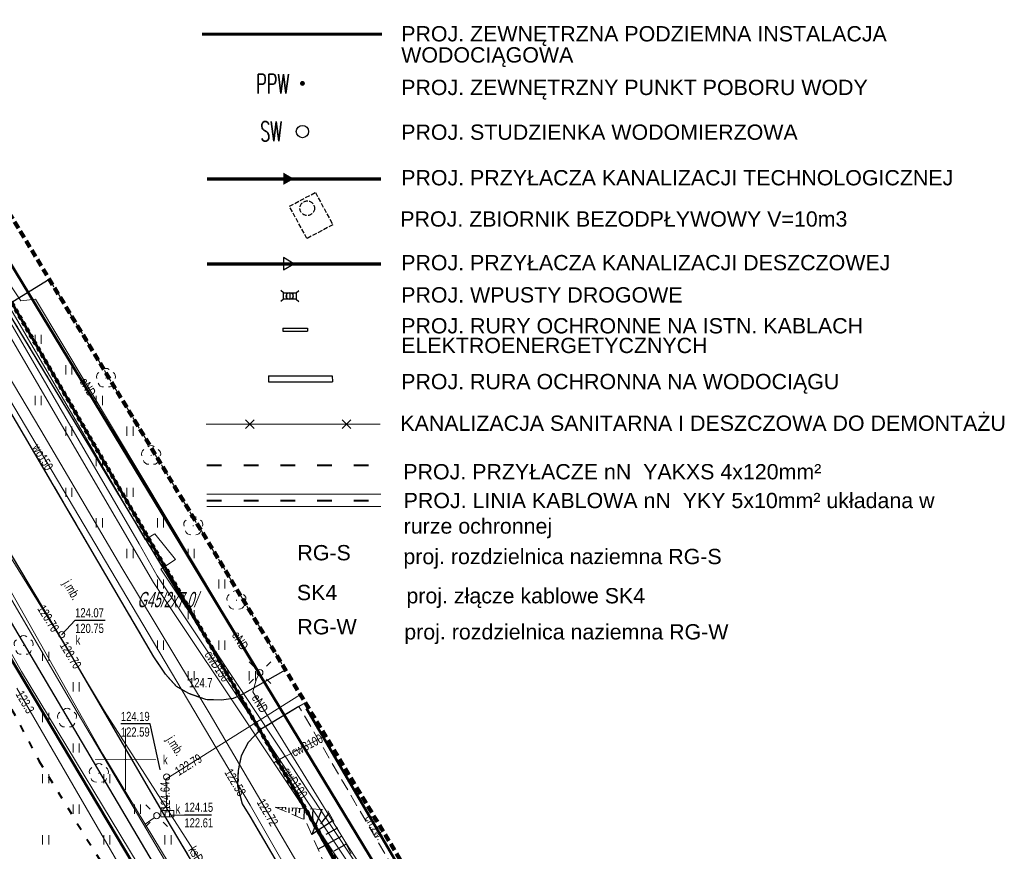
# Model space of a CAD drawing. Header units: millimetres. Extents: x 7464056 to 7464277, y 5957530 to 5957827.
# Tile 17 of 22: x 7464141 to 7464222, y 5957642 to 5957710. Entities that reach past the tile are written whole.
import ezdxf
from ezdxf.enums import TextEntityAlignment as Align

# ---------------------------------------------------------------- set-up
doc = ezdxf.new("R2010")
doc.units = ezdxf.units.MM
doc.header["$MEASUREMENT"] = 0
for name, pattern in [('1', [0.6, 0.3, -0.3]), ('1.0_0.5', [1.5, 1, -0.5]), ('1.5_0.5', [2, 1.5, -0.5]), ('2', [0.9, 0.6, -0.3]), ('219-500', [0]), ('ACAD_ISO03W100', [30, 12, -18]), ('CONTINOUS', [0]), ('egug-500', [1, 0.5, -0.5])]:
    doc.linetypes.add(name, pattern=pattern)
doc.layers.get('0').update_dxf_attribs({"color": 2, "linetype": 'CONTINUOUS', "lineweight": 0, "plot": 0})
for name, color, linetype in [('000 Inne (niezydentyfikowane)', 7, 'CONTINUOUS'), ('203-punkt graniczny', 7, 'CONTINUOUS'), ('218-kontur użytku gruntowego', 7, 'CONTINUOUS'), ('312-budynek ewidencyjny', 7, 'CONTINUOUS'), ('320-blok - kondygnacja nadziemna', 7, 'CONTINUOUS'), ('chodnik', 7, 'CONTINUOUS'), ('chodnik-Atr17', 7, 'CONTINUOUS'), ('drzewo liściaste', 7, 'CONTINUOUS'), ('jezdnia', 7, 'CONTINUOUS'), ('jezdnia-Atr17', 7, 'CONTINUOUS'), ('kratka ściekowa', 7, 'CONTINUOUS'), ('kratka ściekowa-Atr17', 7, 'CONTINUOUS'), ('krawężnik', 7, 'CONTINUOUS'), ('latarnia', 7, 'CONTINUOUS'), ('pikieta naturalna', 7, 'CONTINUOUS'), ('pikieta naturalna-Atr2', 7, 'CONTINUOUS'), ('przewód ciepłowniczy', 7, 'CONTINUOUS'), ('przewód ciepłowniczy-Atr1', 7, 'CONTINUOUS'), ('przewód elektroenergetyczny podziemny', 7, 'CONTINUOUS'), ('przewód elektroenergetyczny podziemny-Atr1', 7, 'CONTINUOUS'), ('przewód gazowy', 7, 'CONTINUOUS'), ('przewód kanalizacyjny', 7, 'CONTINUOUS'), ('przewód kanalizacyjny-Atr1', 7, 'CONTINUOUS'), ('przewód telekomunikacyjny podziemny', 7, 'CONTINUOUS'), ('przewód wodociągowy', 7, 'CONTINUOUS'), ('przewód wodociągowy-Atr1', 7, 'CONTINUOUS'), ('rzedna', 7, 'CONTINUOUS'), ('rzedna-Atr2', 7, 'CONTINUOUS'), ('rzedna-Atr3', 7, 'CONTINUOUS'), ('SIATKA_KWADRATOW', 7, 'CONTINUOUS'), ('skarpa nieumocniona', 7, 'CONTINUOUS'), ('studnia kanalizacyjna', 7, 'CONTINUOUS'), ('studnia kanalizacyjna-Atr17', 7, 'CONTINUOUS'), ('trawnik', 7, 'CONTINUOUS'), ('Zakres', 7, 'CONTINUOUS')]:
    doc.layers.add(name, color=color, linetype=linetype)
for name, color, linetype, lineweight in [('219-działka ewidencyjna', 3, 'CONTINUOUS', 30), ('__A-opisy', 7, 'CONTINUOUS', 20), ('E-kable elektryczne', 1, 'ACAD_ISO03W100', 40), ('E-złacza i rozdzielnice', 1, 'CONTINUOUS', 13), ('S-demontaże', 1, 'CONTINUOUS', 30), ('S-kan-deszcz', 94, 'CONTINUOUS', 70), ('S-kan-sanit', 34, 'CONTINUOUS', 70), ('S-rury ochronne na istn kablach elektr', 5, 'CONTINUOUS', 30), ('S-woda', 5, 'CONTINUOUS', 60), ('S-woda-rury ochronne', 7, 'CONTINUOUS', 30)]:
    doc.layers.add(name, color=color, linetype=linetype, lineweight=lineweight)
doc.styles.add('arial', font='arial.ttf')
doc.styles.add('SANIT', font='romans.shx', dxfattribs={"width": 0.7})
doc.styles.get("Standard").update_dxf_attribs({"font": 'Working1250', "width": 0.75})

# ---------------------------------------------------------------- blocks, each defined once
blk = doc.blocks.new('203')
at = {"linetype": 'Continuous', "lineweight": 0}
h = blk.add_hatch(color=0, dxfattribs=at)
edge = h.paths.add_edge_path()
edge.add_arc((0, 0), 0.045, 0, 360)
blk = doc.blocks.new('OP021')
at = {"linetype": 'Continuous', "lineweight": 13}
h = blk.add_hatch(color=0, dxfattribs=at)
edge = h.paths.add_edge_path()
edge.add_arc((0, 0), 0.05, 0, 360)
at = {"color": 0, "linetype": 'Continuous', "lineweight": 13}
for centre, start, end in [((-0.38, 0.124), 121.308, 202.548), ((0, 0.4), 49.272, 130.728), ((0.38, 0.124), 337.452, 58.692), ((-0.235, -0.324), 193.221, 274.871), ((0.235, -0.324), 265.129, 346.779)]:
    blk.add_arc(centre, 0.4, start, end, dxfattribs=at)
blk = doc.blocks.new('PW01')
at = {"linetype": 'Continuous', "lineweight": 13}
h = blk.add_hatch(color=0, dxfattribs=at)
edge = h.paths.add_edge_path()
edge.add_arc((0, 0), 0.045, 0, 360)
blk = doc.blocks.new('SM01')
at = {"color": 0, "linetype": 'Continuous', "lineweight": 13}
for p, q in [((-0.53, 0.531), (-0.883, 0.884)), ((0.531, 0.531), (0.884, 0.884)), ((-0.53, -0.53), (-0.883, -0.883)), ((0.531, -0.53), (0.884, -0.883))]:
    blk.add_line(p, q, dxfattribs=at)
blk.add_circle((0, 0), 0.25, dxfattribs=at)
blk = doc.blocks.new('US05')
at = {"color": 0, "linetype": 'Continuous', "lineweight": 13}
for p, q in [((-0.525, -0.25), (-0.525, 0.25)), ((-0.525, 0.25), (-0.175, 0.25)), ((-0.175, -0.25), (-0.175, 0.25)), ((-0.175, 0.25), (0.175, 0.25)), ((0.175, -0.25), (0.175, 0.25)), ((0.175, 0.25), (0.525, 0.25)), ((0.525, -0.25), (0.525, 0.25)), ((-0.525, -0.25), (-0.175, -0.25)), ((-0.175, -0.25), (0.175, -0.25)), ((0.175, -0.25), (0.525, -0.25))]:
    blk.add_line(p, q, dxfattribs=at)
blk = doc.blocks.new('US15')
at = {"color": 0, "linetype": 'Continuous', "lineweight": 13}
blk.add_circle((0, 0), 0.25, dxfattribs=at)
blk = doc.blocks.new('TU04')
at = {"color": 0, "linetype": 'Continuous', "lineweight": 13}
for p, q in [((0, 0), (0, 0.75)), ((0.5, 0), (0.5, 0.75))]:
    blk.add_line(p, q, dxfattribs=at)
blk = doc.blocks.new('US25')
at = {"linetype": 'Continuous', "lineweight": 0}
h = blk.add_hatch(color=0, dxfattribs=at)
edge = h.paths.add_edge_path()
edge.add_arc((0, 0), 0.2, 0, 360)

msp = doc.modelspace()

# ---------------------------------------------------------------- hatches: boundary and pattern name
at = {"layer": 'E-złacza i rozdzielnice'}
h = msp.add_hatch(color=256, dxfattribs=at)
h.dxf.hatch_style = 1
h.paths.add_polyline_path([(7464169.215, 5957665.884), (7464169.733, 5957666.186), (7464169.607, 5957666.402), (7464169.089, 5957666.1)])
h = msp.add_hatch(color=256, dxfattribs=at)
h.dxf.hatch_style = 1
h.paths.add_polyline_path([(7464169.193, 5957662.736), (7464169.711, 5957663.038), (7464169.586, 5957663.254), (7464169.067, 5957662.952)])
h = msp.add_hatch(color=256, dxfattribs=at)
h.dxf.hatch_style = 1
h.paths.add_polyline_path([(7464169.284, 5957659.654), (7464169.802, 5957659.956), (7464169.676, 5957660.172), (7464169.158, 5957659.87)])

# ---------------------------------------------------------------- linework, layer by layer
at = {"layer": '000 Inne (niezydentyfikowane)', "color": 56, "linetype": 'Continuous', "lineweight": 50, "flags": 128}
for points in [[(7464194.89, 5957593.94), (7464195.967, 5957590.719), (7464186.213, 5957609.558), (7464182.663, 5957614.998), (7464176.499, 5957625.621), (7464176.492, 5957625.631), (7464162.981, 5957648.914), (7464162.94, 5957648.984), (7464158.056, 5957657.401), (7464158.016, 5957657.47), (7464129.82, 5957706.056), (7464119.97, 5957723.029), (7464096.51, 5957762.918)], [(7464273.22, 5957619.103), (7464256.633, 5957609.097), (7464248.534, 5957622.926), (7464194.89, 5957593.94), (7464193.43, 5957597.96), (7464192.91, 5957604.22), (7464189.03, 5957611.03), (7464188.444, 5957611.585), (7464159.394, 5957659.51), (7464096.659, 5957763.005)], [(7464096.659, 5957763.005), (7464159.394, 5957659.51), (7464188.444, 5957611.585), (7464189.03, 5957611.03), (7464192.91, 5957604.22), (7464193.43, 5957597.96), (7464194.89, 5957593.94)], [(7464129.82, 5957706.056), (7464158.016, 5957657.47), (7464158.056, 5957657.401), (7464162.94, 5957648.984), (7464162.981, 5957648.914), (7464176.492, 5957625.631), (7464176.499, 5957625.621), (7464182.663, 5957614.998), (7464186.213, 5957609.558), (7464195.967, 5957590.719), (7464195.97, 5957590.71), (7464198.51, 5957586.21), (7464201.941, 5957582.25), (7464205.521, 5957578.87), (7464209.991, 5957575.1), (7464215.369, 5957570.98), (7464206.32, 5957560.132), (7464194.92, 5957546.46), (7464180.799, 5957585.27), (7464167.995, 5957612.279), (7464163.514, 5957619.798), (7464156.208, 5957632.058), (7464149.275, 5957643.692), (7464129.849, 5957676.292)]]:
    msp.add_lwpolyline(points, dxfattribs=at)
at = {"layer": '000 Inne (niezydentyfikowane)', "color": 253, "linetype": '1', "lineweight": 100, "flags": 128}
msp.add_lwpolyline([(7464096.51, 5957762.918), (7464119.97, 5957723.029), (7464129.82, 5957706.056), (7464158.016, 5957657.47), (7464158.056, 5957657.401), (7464162.94, 5957648.984), (7464162.981, 5957648.914), (7464176.492, 5957625.631), (7464176.499, 5957625.621), (7464182.663, 5957614.998), (7464186.213, 5957609.558), (7464195.967, 5957590.719), (7464195.97, 5957590.71), (7464198.51, 5957586.21), (7464201.941, 5957582.25), (7464205.521, 5957578.87), (7464209.991, 5957575.1), (7464215.369, 5957570.98), (7464206.32, 5957560.132), (7464194.92, 5957546.46), (7464194.899, 5957546.456), (7464191.954, 5957545.875), (7464191.47, 5957545.78), (7464189.787, 5957545.447)], dxfattribs=at)
at = {"layer": '000 Inne (niezydentyfikowane)', "color": 253, "linetype": '1', "lineweight": 13, "flags": 128}
for points in [[(7464158.016, 5957657.47), (7464129.82, 5957706.056), (7464119.97, 5957723.029), (7464096.51, 5957762.918)], [(7464125.18, 5957539.755), (7464144.12, 5957536.43), (7464189.787, 5957545.447), (7464191.47, 5957545.78), (7464191.954, 5957545.875), (7464194.899, 5957546.456), (7464194.92, 5957546.46), (7464206.32, 5957560.132), (7464215.369, 5957570.98), (7464209.991, 5957575.1), (7464205.521, 5957578.87), (7464201.941, 5957582.25), (7464198.51, 5957586.21), (7464195.97, 5957590.71), (7464195.967, 5957590.719), (7464186.213, 5957609.558), (7464182.663, 5957614.998), (7464176.499, 5957625.621), (7464176.492, 5957625.631), (7464162.981, 5957648.914), (7464162.94, 5957648.984), (7464158.056, 5957657.401), (7464158.016, 5957657.47)]]:
    msp.add_lwpolyline(points, dxfattribs=at)
at = {"layer": '000 Inne (niezydentyfikowane)', "color": 56, "linetype": 'Continuous', "lineweight": 13, "flags": 128}
msp.add_lwpolyline([(7464102.889, 5957698.194), (7464113.452, 5957704.425), (7464117.917, 5957696.764), (7464118.65, 5957695.507), (7464129.849, 5957676.292), (7464149.275, 5957643.692), (7464156.208, 5957632.058)], dxfattribs=at)
at = {"layer": '000 Inne (niezydentyfikowane)', "color": 7, "linetype": 'Continuous', "lineweight": 25, "flags": 128}
for points in [[(7464162.5, 5957646.09), (7464162.5, 5957646.03)], [(7464162.79, 5957646.07), (7464162.78, 5957645.86)], [(7464163.07, 5957646.06), (7464163.06, 5957645.9)], [(7464163.35, 5957646.04), (7464163.33, 5957645.62)], [(7464163.64, 5957646.03), (7464163.62, 5957645.77)], [(7464163.92, 5957646.02), (7464163.89, 5957645.38)], [(7464164.2, 5957646), (7464164.19, 5957645.63)], [(7464164.6, 5957645.98), (7464164.56, 5957645.1)], [(7464166.04, 5957645.91), (7464165.21, 5957643.86)], [(7464165.3, 5957645.95), (7464165.25, 5957644.91)], [(7464166.63, 5957645.62), (7464165.92, 5957644.74)], [(7464166.96, 5957645.01), (7464165.21, 5957643.86)], [(7464167.31, 5957644.38), (7464166.37, 5957643.86)], [(7464167.66, 5957643.73), (7464165.73, 5957642.67)], [(7464168.03, 5957643.06), (7464167.03, 5957642.51)]]:
    msp.add_lwpolyline(points, dxfattribs=at)
at = {"layer": '218-kontur użytku gruntowego', "color": 3, "linetype": 'egug-500', "lineweight": 18, "flags": 128}
for points in [[(7464140.28, 5957686.78), (7464159.31, 5957655.33)], [(7464159.31, 5957655.33), (7464140.28, 5957686.78)], [(7464165.86, 5957618.54), (7464132.53, 5957674.94)], [(7464132.53, 5957674.94), (7464165.86, 5957618.54)], [(7464159.31, 5957655.33), (7464161.18, 5957652.15)], [(7464161.18, 5957652.15), (7464159.31, 5957655.33)], [(7464161.18, 5957652.15), (7464165.87, 5957643.72)], [(7464165.87, 5957643.72), (7464161.18, 5957652.15)], [(7464165.87, 5957643.72), (7464168.08, 5957639.78)], [(7464168.08, 5957639.78), (7464165.87, 5957643.72)]]:
    msp.add_lwpolyline(points, dxfattribs=at)
at = {"layer": '219-działka ewidencyjna', "linetype": '219-500', "flags": 128}
for points in [[(7464159.31, 5957655.33), (7464140.28, 5957686.78)], [(7464165.86, 5957618.54), (7464132.53, 5957674.94)], [(7464161.18, 5957652.15), (7464159.31, 5957655.33)], [(7464165.87, 5957643.72), (7464161.18, 5957652.15)], [(7464168.08, 5957639.78), (7464165.87, 5957643.72)]]:
    msp.add_lwpolyline(points, dxfattribs=at)
at = {"layer": '312-budynek ewidencyjny', "color": 7, "linetype": 'Continuous', "lineweight": 50, "flags": 128}
for points in [[(7464164.78, 5957654.16), (7464164.923, 5957654.243)], [(7464179.65, 5957628.72), (7464164.78, 5957654.16)]]:
    msp.add_lwpolyline(points, dxfattribs=at)
at = {"layer": '320-blok - kondygnacja nadziemna', "color": 7, "linetype": 'Continuous', "lineweight": 18, "flags": 128}
msp.add_lwpolyline([(7464183.55, 5957622.17), (7464184.8, 5957622.94), (7464180.89, 5957629.54), (7464179.65, 5957628.72), (7464164.78, 5957654.16), (7464164.923, 5957654.243)], dxfattribs=at)
at = {"layer": 'chodnik', "color": 7, "linetype": '1.0_0.5', "lineweight": 18, "flags": 128}
for points in [[(7464164.689, 5957654.63), (7464164.17, 5957654.32), (7464179.11, 5957628.73)], [(7464179.11, 5957628.73), (7464179.52, 5957628.94), (7464164.78, 5957654.16), (7464164.923, 5957654.243)]]:
    msp.add_lwpolyline(points, dxfattribs=at)
at = {"layer": 'E-kable elektryczne', "ltscale": 0.1}
for p, q in [((7464156.653, 5957674.028), (7464170.858, 5957674.028)), ((7464156.653, 5957671.161), (7464170.858, 5957671.161))]:
    msp.add_line(p, q, dxfattribs=at)
at = {"layer": 'E-kable elektryczne', "linetype": 'CONTINOUS', "lineweight": 15, "ltscale": 0.1}
for p, q in [((7464156.653, 5957671.661), (7464170.858, 5957671.661)), ((7464156.653, 5957670.661), (7464170.858, 5957670.661))]:
    msp.add_line(p, q, dxfattribs=at)
at = {"layer": 'E-kable elektryczne', "ltscale": 0.05}
msp.add_lwpolyline([(7464087.37, 5957741.555), (7464088.274, 5957740.255), (7464090.395, 5957741.44), (7464098.714, 5957725.679), (7464100.092, 5957722.657), (7464108.51, 5957706.83), (7464108.51, 5957706.83), (7464110.375, 5957703.885), (7464117.206, 5957692.939), (7464112.473, 5957684.233), (7464118.094, 5957673.171), (7464130.166, 5957673.998), (7464142.923, 5957649.885), (7464161.236, 5957620.016), (7464160.984, 5957613.902), (7464163.205, 5957611.064), (7464167.075, 5957605.312), (7464163.85, 5957591.454), (7464163.85, 5957589.14), (7464165.616, 5957586.064)], dxfattribs=at)
at = {"layer": 'E-złacza i rozdzielnice'}
for points in [[(7464169.215, 5957665.884), (7464169.733, 5957666.186), (7464169.607, 5957666.402), (7464169.089, 5957666.1)], [(7464169.193, 5957662.736), (7464169.711, 5957663.038), (7464169.586, 5957663.254), (7464169.067, 5957662.952)], [(7464169.284, 5957659.654), (7464169.802, 5957659.956), (7464169.676, 5957660.172), (7464169.158, 5957659.87)]]:
    msp.add_lwpolyline(points, close=True, dxfattribs=at)
at = {"layer": 'jezdnia', "color": 7, "linetype": '1.5_0.5', "lineweight": 18, "flags": 128}
for points in [[(7464086.851, 5957757.258), (7464091.92, 5957748.72), (7464093.17, 5957746.61), (7464100.88, 5957733.62), (7464109.13, 5957719.6), (7464117.32, 5957705.91), (7464124.79, 5957693.36), (7464131.59, 5957681.85), (7464137.77, 5957671.55), (7464145.7, 5957658.29), (7464153.31, 5957645.2), (7464161.81, 5957630.88), (7464165.59, 5957624.29), (7464166.01, 5957623.09), (7464166.28, 5957621.51), (7464166.24, 5957620.22), (7464165.92, 5957618.44), (7464168.97, 5957613.22), (7464169.49, 5957613.31), (7464170.42, 5957613.31), (7464171.31, 5957612.99), (7464172.23, 5957612.07), (7464174.42, 5957607.65), (7464180.26, 5957595.46), (7464181.97, 5957591.93), (7464181.97, 5957591.41), (7464181.65, 5957590.58), (7464181.19, 5957590.07), (7464180.8, 5957589.72), (7464180.45, 5957589.49), (7464177.71, 5957587.72), (7464174.48, 5957585.62), (7464174.04, 5957585.45), (7464173.25, 5957585.36), (7464172.37, 5957585.5), (7464170.33, 5957586.19), (7464174.29, 5957579.29), (7464174.66, 5957580.9), (7464175.14, 5957581.82), (7464175.95, 5957582.64), (7464182.63, 5957586.49), (7464183.82, 5957586.55), (7464184.39, 5957586.13), (7464185.16, 5957585.13), (7464186.91, 5957580.49), (7464187.35, 5957579.06), (7464188.33, 5957575.91), (7464191.48, 5957567.03), (7464194.04, 5957559.04), (7464194.66, 5957556.96), (7464194.8, 5957555.42), (7464194.36, 5957553.91), (7464193.7, 5957553.12), (7464193.01, 5957552.89), (7464195.32, 5957546.4), (7464196.35, 5957545.53), (7464197.42, 5957544.45), (7464198.3, 5957543.12), (7464199.02, 5957541.65), (7464199.69, 5957539.99), (7464200.28, 5957536.84), (7464200.881, 5957534.249)], [(7464242.586, 5957534.495), (7464240.61, 5957559.1), (7464239.56, 5957559.38), (7464235.85, 5957560.07), (7464225.66, 5957563.07), (7464220.07, 5957565.67), (7464217.1, 5957567.15), (7464215.35, 5957568.13), (7464213.87, 5957569.14), (7464211.66, 5957570.44), (7464210.18, 5957571.38), (7464208.29, 5957572.78), (7464206.24, 5957574.48), (7464204.25, 5957576.69), (7464201.87, 5957579.06), (7464200.34, 5957580.58), (7464198.79, 5957581.93), (7464196.91, 5957584.14), (7464196.84, 5957584.25), (7464195.51, 5957586.18), (7464194.52, 5957587.98), (7464193.96, 5957589.66), (7464193.96, 5957591.03), (7464194.3, 5957592.24), (7464195.46, 5957593.87), (7464193.53, 5957597.77), (7464192.49, 5957597.4), (7464191.04, 5957597.43), (7464190.04, 5957597.51), (7464189.06, 5957597.8), (7464187.91, 5957598.58), (7464187.01, 5957599.52), (7464185.58, 5957601.93), (7464180.91, 5957609.95), (7464176.66, 5957617.25), (7464176.11, 5957618.89), (7464176.11, 5957620.7), (7464176.63, 5957622.32), (7464174.2, 5957626.36), (7464172.67, 5957626.42), (7464171.61, 5957626.96), (7464170.7, 5957627.74), (7464169.84, 5957628.75), (7464166.58, 5957634.38), (7464160.16, 5957645.36), (7464159.53, 5957646.36), (7464159.16, 5957647.83), (7464159.19, 5957649.1), (7464159.45, 5957650.3), (7464160.02, 5957651.39), (7464161.02, 5957652.43), (7464159.37, 5957655.23), (7464158.8, 5957654.97), (7464157.83, 5957654.85), (7464156.56, 5957654.88), (7464155.16, 5957655.37), (7464154.15, 5957655.96), (7464153.27, 5957656.96), (7464152.31, 5957658.39), (7464148.38, 5957665.08), (7464144.09, 5957672.43), (7464138.71, 5957681.55), (7464138.51, 5957682.74), (7464138.71, 5957684.4), (7464139.31, 5957685.79), (7464139.83, 5957686.59), (7464136.07, 5957692.2), (7464134.95, 5957692.08), (7464133.41, 5957692.4), (7464132.27, 5957693.05), (7464131.56, 5957693.69), (7464130.73, 5957694.98), (7464126.37, 5957702.18), (7464126, 5957703.21), (7464125.81, 5957704.71), (7464126.06, 5957706.26), (7464126.54, 5957707.27), (7464127.1, 5957708.06), (7464130.958, 5957710.421)], [(7464140.623, 5957694.434), (7464137.54, 5957692.63), (7464136.86, 5957692.39), (7464136.07, 5957692.2), (7464139.83, 5957686.59), (7464140.79, 5957687.4), (7464143.771, 5957689.229)], [(7464163.071, 5957657.305), (7464159.37, 5957655.23), (7464161.02, 5957652.43), (7464164.17, 5957654.32), (7464164.689, 5957654.63)]]:
    msp.add_lwpolyline(points, dxfattribs=at)
at = {"layer": 'krawężnik', "color": 7, "linetype": 'Continuous', "lineweight": 25, "flags": 128}
for points in [[(7464165.92, 5957618.44), (7464166.24, 5957620.22), (7464166.28, 5957621.51), (7464166.01, 5957623.09), (7464165.59, 5957624.29), (7464161.81, 5957630.88), (7464153.31, 5957645.2), (7464145.7, 5957658.29), (7464137.77, 5957671.55), (7464131.59, 5957681.85), (7464124.79, 5957693.36), (7464117.32, 5957705.91), (7464109.13, 5957719.6), (7464100.88, 5957733.62), (7464093.17, 5957746.61), (7464091.92, 5957748.72), (7464086.851, 5957757.258)], [(7464139.83, 5957686.59), (7464140.79, 5957687.4), (7464143.771, 5957689.229)], [(7464159.37, 5957655.23), (7464158.8, 5957654.97), (7464157.83, 5957654.85), (7464156.56, 5957654.88), (7464155.16, 5957655.37), (7464154.15, 5957655.96), (7464153.27, 5957656.96), (7464152.31, 5957658.39), (7464148.38, 5957665.08), (7464144.09, 5957672.43), (7464138.71, 5957681.55), (7464138.51, 5957682.74), (7464138.71, 5957684.4), (7464139.31, 5957685.79), (7464139.83, 5957686.59)], [(7464159.37, 5957655.23), (7464163.071, 5957657.305)], [(7464164.17, 5957654.32), (7464161.02, 5957652.43), (7464160.02, 5957651.39), (7464159.45, 5957650.3), (7464159.19, 5957649.1), (7464159.16, 5957647.83), (7464159.53, 5957646.36), (7464160.16, 5957645.36), (7464166.58, 5957634.38)]]:
    msp.add_lwpolyline(points, dxfattribs=at)
at = {"layer": 'przewód ciepłowniczy', "color": 212, "linetype": 'Continuous', "lineweight": 18, "flags": 128}
for points in [[(7464162.58, 5957649.98), (7464152.58, 5957665), (7464151.11, 5957667.62), (7464146.7, 5957675.19), (7464139.23, 5957687.99), (7464126.98, 5957708.92), (7464116.68, 5957726.65), (7464116.23, 5957728.92), (7464114.68, 5957730.44), (7464109.05, 5957740.64), (7464104.45, 5957748.87), (7464100.89, 5957755.22), (7464096.568, 5957762.952)], [(7464103.92, 5957748.46), (7464114.11, 5957730.13), (7464115.73, 5957728.66), (7464116.17, 5957726.36), (7464126.89, 5957707.95), (7464137.84, 5957689.19), (7464146.21, 5957674.86), (7464152.28, 5957664.46), (7464161.08, 5957651.27), (7464162.12, 5957649.72), (7464163.04, 5957650.25), (7464152.88, 5957665.53), (7464154.08, 5957666.32), (7464152.4, 5957668.42), (7464151.59, 5957667.96), (7464140.62, 5957686.79), (7464127.06, 5957709.89), (7464117.18, 5957726.94), (7464116.74, 5957729.33), (7464115.25, 5957730.74), (7464109.65, 5957740.97), (7464101.44, 5957755.58), (7464097.151, 5957763.294)], [(7464166.14, 5957651.83), (7464162.58, 5957649.98)], [(7464174.49, 5957632.94), (7464164.08, 5957648.68), (7464163.04, 5957650.25), (7464162.12, 5957649.72), (7464174.03, 5957631.88)], [(7464196.84, 5957594.11), (7464193.01, 5957600.43), (7464188.58, 5957608.38), (7464180.59, 5957622.73), (7464179.26, 5957625.03), (7464174.26, 5957632.41), (7464162.58, 5957649.98)]]:
    msp.add_lwpolyline(points, dxfattribs=at)
at = {"layer": 'przewód elektroenergetyczny podziemny', "color": 1, "linetype": 'Continuous', "lineweight": 18, "flags": 128}
for points in [[(7464087.32, 5957752.37), (7464095.98, 5957737.1), (7464105.9, 5957721.64), (7464112.85, 5957710.77), (7464118.26, 5957701.85), (7464125.41, 5957690.07), (7464132.72, 5957677.58), (7464134.57, 5957673.2), (7464138.74, 5957666.32), (7464145.7, 5957654.46), (7464154.32, 5957639.85), (7464161.46, 5957628.22), (7464166.09, 5957620.42), (7464169.69, 5957613.63), (7464179.16, 5957595.67), (7464181.63, 5957596.77), (7464187.58, 5957599.66), (7464192.68, 5957601.41), (7464193.82, 5957601.82)], [(7464152.34, 5957645.23), (7464151.59, 5957644.71), (7464148.13, 5957650.43), (7464139.7, 5957665.32), (7464140.13, 5957665.71), (7464132.62, 5957678.31), (7464126.66, 5957688.35), (7464117.8, 5957703.05), (7464110.73, 5957715.08), (7464110.21, 5957715.1), (7464110.21, 5957715.98), (7464110.56, 5957715.88)], [(7464137.77, 5957692.96), (7464141.43, 5957687.48), (7464142.63, 5957687.6), (7464157.69, 5957662.44), (7464160.98, 5957657.08), (7464160.7, 5957656.57), (7464160.4, 5957655.53), (7464168.05, 5957643.09), (7464175.84, 5957631.09)], [(7464198.519, 5957534.235), (7464197.84, 5957535.9), (7464197.3, 5957537.03), (7464195.22, 5957542.68), (7464189.26, 5957548.01), (7464189.91, 5957549.75), (7464190.89, 5957553.48), (7464190.91, 5957554.57), (7464189.76, 5957559.13), (7464187.22, 5957567.86), (7464186.59, 5957569.43), (7464183.38, 5957577.47), (7464182.86, 5957579.06), (7464180.99, 5957584.74), (7464178.47, 5957589.84), (7464169.34, 5957607.61), (7464167.33, 5957611.16), (7464164.77, 5957616.16), (7464161.16, 5957621.94), (7464156, 5957630.1), (7464149.38, 5957641.57), (7464141.13, 5957655.81)], [(7464165.35, 5957622.84), (7464165.01, 5957622.57), (7464151.59, 5957644.71), (7464152.34, 5957645.23)]]:
    msp.add_lwpolyline(points, dxfattribs=at)
at = {"layer": 'przewód gazowy', "color": 52, "linetype": 'Continuous', "lineweight": 18, "flags": 128}
msp.add_lwpolyline([(7464093.334, 5957761.057), (7464097.55, 5957753.89), (7464109.26, 5957734.1), (7464115.16, 5957723.86), (7464123.88, 5957709.15), (7464134.72, 5957690.93), (7464143.09, 5957676.91), (7464149.7, 5957665.65), (7464156.83, 5957653.79), (7464162.79, 5957643.63), (7464167.44, 5957635.73), (7464175.9, 5957621.63), (7464182.75, 5957610.05), (7464191.05, 5957595.99), (7464199.23, 5957582.14), (7464201.17, 5957579.06), (7464201.31, 5957578.82)], dxfattribs=at)
at = {"layer": 'przewód kanalizacyjny', "color": 34, "linetype": 'Continuous', "lineweight": 18}
msp.add_line((7464156.588, 5957677.383), (7464170.793, 5957677.383), dxfattribs=at)
at = {"layer": 'przewód kanalizacyjny', "color": 34, "linetype": 'Continuous', "lineweight": 18, "flags": 128}
for points in [[(7464088.076, 5957757.975), (7464093.94, 5957746.55), (7464098.78, 5957736.87), (7464109.26, 5957718.63), (7464117.56, 5957704.09), (7464120.37, 5957699.24), (7464130.04, 5957683.57), (7464144.49, 5957660.22), (7464144.68, 5957659.92), (7464148.27, 5957653.94), (7464160.34, 5957635.1), (7464160.48, 5957634.89)], [(7464164.292, 5957655.287), (7464153.3, 5957648.38), (7464153.37, 5957645.67)]]:
    msp.add_lwpolyline(points, dxfattribs=at)
at = {"layer": 'przewód telekomunikacyjny podziemny', "color": 30, "linetype": 'Continuous', "lineweight": 18, "flags": 128}
msp.add_lwpolyline([(7464173.56, 5957629.98), (7464173.3, 5957629.92), (7464170.34, 5957629.31), (7464162.06, 5957623.92), (7464161.72, 5957623.7), (7464161.34, 5957624.32), (7464141.5, 5957657.19), (7464121.46, 5957692.84), (7464107.23, 5957716.37), (7464099.06, 5957725.95), (7464085.39, 5957751.08), (7464082.794, 5957754.88)], dxfattribs=at)
at = {"layer": 'przewód wodociągowy', "color": 5, "linetype": 'Continuous', "lineweight": 18, "flags": 128}
msp.add_lwpolyline([(7464178.24, 5957614.72), (7464170.05, 5957629.01), (7464160.17, 5957646.25), (7464151.41, 5957661.06), (7464140.09, 5957680.17), (7464134.74, 5957689.1)], dxfattribs=at)
at = {"layer": 'rzedna-Atr2', "color": 7, "flags": 128}
for points in [[(7464144.79, 5957660.19), (7464145.88, 5957661.37), (7464148.333, 5957661.37)], [(7464152.83, 5957649.17), (7464152.02, 5957652.9), (7464149.621, 5957652.9)], [(7464153.7, 5957645.44), (7464154.81, 5957645.48), (7464157.014, 5957645.48)]]:
    msp.add_lwpolyline(points, dxfattribs=at)
at = {"layer": 'S-demontaże', "ltscale": 0.25}
for p, q in [((7464159.813, 5957677.736), (7464160.519, 5957677.03)), ((7464159.813, 5957677.03), (7464160.519, 5957677.736)), ((7464167.708, 5957677.736), (7464168.415, 5957677.03)), ((7464167.708, 5957677.03), (7464168.415, 5957677.736))]:
    msp.add_line(p, q, dxfattribs=at)
at = {"layer": 'S-kan-deszcz', "ltscale": 0.25}
msp.add_line((7464156.659, 5957690.501), (7464170.864, 5957690.501), dxfattribs=at)
at = {"layer": 'S-kan-deszcz', "lineweight": 30, "ltscale": 0.25}
for p, q in [((7464162.896, 5957688.11), (7464162.696, 5957688.31)), ((7464163.161, 5957688.11), (7464163.161, 5957687.61)), ((7464163.413, 5957688.105), (7464163.413, 5957687.605)), ((7464163.679, 5957688.11), (7464163.679, 5957687.61)), ((7464163.946, 5957688.11), (7464164.146, 5957688.31)), ((7464162.896, 5957687.61), (7464162.696, 5957687.41)), ((7464163.946, 5957687.61), (7464164.146, 5957687.41))]:
    msp.add_line(p, q, dxfattribs=at)
msp.add_lwpolyline([(7464162.896, 5957691.001), (7464162.896, 5957690.001), (7464163.762, 5957690.501), (7464162.896, 5957691.001)], dxfattribs=at)
msp.add_lwpolyline([(7464162.896, 5957688.11), (7464163.946, 5957688.11), (7464163.946, 5957687.61), (7464162.896, 5957687.61)], close=True, dxfattribs=at)
msp.add_circle((7464163.413, 5957687.855), 0.285, dxfattribs=at)
at = {"layer": 'S-kan-sanit', "ltscale": 0.25}
msp.add_line((7464156.659, 5957697.441), (7464170.864, 5957697.441), dxfattribs=at)
msp.add_lwpolyline([(7464162.896, 5957697.441, 1, 0, 0), (7464163.762, 5957697.441, 0, 0, 0)], format="xyseb", dxfattribs=at)
at = {"layer": 'S-kan-sanit', "linetype": '1.5_0.5', "lineweight": 30, "ltscale": 0.25}
msp.add_lwpolyline([(7464165.508, 5957696.329), (7464166.932, 5957693.688), (7464164.82, 5957692.549), (7464163.396, 5957695.19)], close=True, dxfattribs=at)
msp.add_circle((7464164.843, 5957695.034), 0.6, dxfattribs=at)
at = {"layer": 'S-rury ochronne na istn kablach elektr', "ltscale": 0.25}
for p, q in [((7464162.857, 5957685.23), (7464164.857, 5957685.23)), ((7464162.857, 5957685.23), (7464162.857, 5957685)), ((7464162.857, 5957685), (7464164.857, 5957685.001)), ((7464164.857, 5957685.23), (7464164.857, 5957685))]:
    msp.add_line(p, q, dxfattribs=at)
at = {"layer": 'S-woda', "ltscale": 0.25}
msp.add_line((7464156.273, 5957709.244), (7464170.935, 5957709.244), dxfattribs=at)
at = {"layer": 'S-woda', "lineweight": 30, "ltscale": 0.25}
msp.add_circle((7464164.449, 5957701.299), 0.5, dxfattribs=at)
at = {"layer": 'S-woda-rury ochronne', "ltscale": 0.25}
for p, q in [((7464161.685, 5957681.33), (7464166.894, 5957681.326)), ((7464161.685, 5957681.33), (7464161.685, 5957680.859)), ((7464166.894, 5957681.326), (7464166.911, 5957680.862)), ((7464161.685, 5957680.859), (7464166.911, 5957680.862))]:
    msp.add_line(p, q, dxfattribs=at)
at = {"layer": 'SIATKA_KWADRATOW', "color": 7, "const_width": 0.065}
for points in [[(7464150, 5957647.5), (7464150, 5957652.5)], [(7464147.5, 5957650), (7464152.5, 5957650)]]:
    msp.add_lwpolyline(points, dxfattribs=at)
at = {"layer": 'SIATKA_KWADRATOW', "color": 7}
msp.add_point((7464150, 5957650), dxfattribs=at)
at = {"layer": 'skarpa nieumocniona', "color": 7, "linetype": '1.0_0.5', "lineweight": 18, "flags": 128}
msp.add_lwpolyline([(7464162.22, 5957646.1), (7464164.69, 5957645.04), (7464167.84, 5957637.88), (7464166.58, 5957634.38), (7464170.34, 5957638.82), (7464166.48, 5957645.89)], close=True, dxfattribs=at)
msp.add_lwpolyline([(7464162.22, 5957646.1), (7464164.69, 5957645.04), (7464167.84, 5957637.88), (7464166.58, 5957634.38), (7464170.34, 5957638.82), (7464166.48, 5957645.89)], close=True, dxfattribs=at)
at = {"layer": 'trawnik', "color": 7, "linetype": '1.0_0.5', "lineweight": 18, "flags": 128}
for points in [[(7464163.07, 5957657.31), (7464159.37, 5957655.23), (7464158.8, 5957654.97), (7464157.83, 5957654.85), (7464156.56, 5957654.88), (7464155.16, 5957655.37), (7464154.15, 5957655.96), (7464153.27, 5957656.96), (7464152.31, 5957658.39), (7464148.38, 5957665.08), (7464144.09, 5957672.43), (7464138.71, 5957681.55), (7464138.51, 5957682.74), (7464138.71, 5957684.4), (7464139.31, 5957685.79), (7464139.83, 5957686.59), (7464140.79, 5957687.4), (7464143.77, 5957689.23)], [(7464137.77, 5957671.55), (7464145.7, 5957658.29), (7464153.31, 5957645.2), (7464161.81, 5957630.88), (7464165.59, 5957624.29), (7464166.01, 5957623.09), (7464166.28, 5957621.51), (7464166.24, 5957620.22), (7464165.92, 5957618.44), (7464165.25, 5957616.11), (7464164.7, 5957613.53), (7464163.75, 5957609.44), (7464162.14, 5957607.54), (7464160.59, 5957605.13), (7464158.88, 5957598.62), (7464149.75, 5957588.95), (7464140.72, 5957589.93), (7464140.72, 5957590.36), (7464140.75, 5957592.73), (7464140.78, 5957594.74), (7464140.8, 5957596.99), (7464140.84, 5957600.05), (7464139.3, 5957603.17), (7464138.08, 5957605.61), (7464136.76, 5957608.28), (7464135.53, 5957610.77), (7464134.22, 5957613.41), (7464132.92, 5957616.01), (7464131.45, 5957618.86), (7464130.15, 5957621.38), (7464128.74, 5957624.11), (7464127.3, 5957626.93), (7464126.66, 5957628.17), (7464126.84, 5957638.93), (7464127.02, 5957656.52), (7464119.12, 5957670.16), (7464132.26, 5957677.67)]]:
    msp.add_lwpolyline(points, close=True, dxfattribs=at)
at = {"layer": 'Zakres', "color": 134, "linetype": '2', "lineweight": 90, "flags": 128}
msp.add_lwpolyline([(7464273.07, 5957642.1), (7464173.57, 5957639.94), (7464098.51, 5957764.09), (7464073.29, 5957749.31), (7464127.02, 5957656.52), (7464126.84, 5957638.93), (7464125.08, 5957533.8), (7464273.77, 5957534.68)], close=True, dxfattribs=at)

# ---------------------------------------------------------------- block references
at = {"layer": '203-punkt graniczny', "color": 7, "linetype": 'Continuous', "lineweight": 18}
for p in [(7464159.31, 5957655.33), (7464161.18, 5957652.15), (7464165.87, 5957643.72)]:
    msp.add_blockref('203', p, dxfattribs=at)
at = {"layer": 'drzewo liściaste', "color": 94, "linetype": 'Continuous', "lineweight": 18}
for p in [(7464148.4, 5957681.15), (7464152.09, 5957674.84), (7464155.53, 5957669.08), (7464159.06, 5957663), (7464141.67, 5957659.31), (7464145.22, 5957653.38), (7464147.82, 5957648.86)]:
    msp.add_blockref('OP021', p, dxfattribs=at)
at = {"layer": 'kratka ściekowa', "color": 34, "linetype": 'Continuous', "lineweight": 18}
msp.add_blockref('US05', (7464153.41, 5957645.56), dxfattribs=at)
at = {"layer": 'latarnia', "color": 7, "linetype": 'Continuous', "lineweight": 18}
for p in [(7464160.98, 5957657.08), (7464152.55, 5957645.4)]:
    msp.add_blockref('SM01', p, dxfattribs=at)
at = {"layer": 'pikieta naturalna', "color": 7, "linetype": 'Continuous', "lineweight": 13}
msp.add_blockref('PW01', (7464156.05, 5957655.19), dxfattribs=at)
at = {"layer": 'rzedna', "color": 34, "linetype": 'Continuous', "lineweight": 18}
for p in [(7464144.49, 5957660.22), (7464144.68, 5957659.92), (7464144.79, 5957660.19), (7464152.83, 5957649.17), (7464153.3, 5957648.27), (7464153.65, 5957648.6), (7464153.7, 5957645.44)]:
    msp.add_blockref('PW01', p, dxfattribs=at)
at = {"layer": 'rzedna', "color": 5, "linetype": 'Continuous', "lineweight": 18}
msp.add_blockref('PW01', (7464160.17, 5957646.25), dxfattribs=at)
at = {"layer": 'rzedna', "color": 52, "linetype": 'Continuous', "lineweight": 18, "rotation": 300.396}
msp.add_blockref('PW01', (7464162.79, 5957643.63), dxfattribs=at)
at = {"layer": 'S-woda', "ltscale": 0.25}
msp.add_blockref('US25', (7464164.454, 5957705.233), dxfattribs=at)
at = {"layer": 'studnia kanalizacyjna', "color": 34, "linetype": 'Continuous', "lineweight": 18}
for p in [(7464144.79, 5957660.19), (7464153.35, 5957648.57)]:
    msp.add_blockref('US15', p, dxfattribs=at)
at = {"layer": 'trawnik', "color": 7, "linetype": 'Continuous', "lineweight": 18}
for p in [(7464142.609, 5957683.949), (7464145.109, 5957681.449), (7464142.609, 5957678.949), (7464147.609, 5957678.949), (7464145.109, 5957676.449), (7464150.109, 5957676.449), (7464147.609, 5957673.949), (7464145.109, 5957671.449), (7464150.109, 5957671.449), (7464147.609, 5957668.949), (7464152.609, 5957668.949), (7464150.109, 5957666.449), (7464155.109, 5957666.449), (7464152.609, 5957663.949), (7464157.609, 5957663.949), (7464155.109, 5957661.449), (7464152.609, 5957658.949), (7464157.609, 5957658.949), (7464143.219, 5957658.049), (7464155.109, 5957656.449), (7464160.109, 5957656.449), (7464145.719, 5957655.549), (7464143.219, 5957653.049), (7464145.719, 5957650.549), (7464143.219, 5957648.049), (7464148.219, 5957648.049), (7464145.719, 5957645.549), (7464150.719, 5957645.549), (7464143.219, 5957643.049), (7464148.219, 5957643.049), (7464153.219, 5957643.049)]:
    msp.add_blockref('TU04', p, dxfattribs=at)

# ---------------------------------------------------------------- texts
at = {"layer": '000 Inne (niezydentyfikowane)', "color": 56, "linetype": 'Continuous', "lineweight": 13, "oblique": 15, "width": 0.599}
msp.add_text('G45/2x7.0/', height=1.25, dxfattribs=at).set_placement((7464150.95, 5957662.43))
at = {"layer": '__A-opisy', "color": 7, "ltscale": 2, "style": 'arial'}
for s, p in [('PROJ. ZEWNĘTRZNA PODZIEMNA INSTALACJA', (7464172.523, 5957708.665)), ('WODOCIĄGOWA', (7464172.523, 5957706.94)), ('PROJ. ZEWNĘTRZNY PUNKT POBORU WODY', (7464172.523, 5957704.284)), ('PROJ. STUDZIENKA WODOMIERZOWA', (7464172.523, 5957700.625)), ('PROJ. PRZYŁACZA KANALIZACJI TECHNOLOGICZNEJ', (7464172.523, 5957696.903)), ('PROJ. ZBIORNIK BEZODPŁYWOWY V=10m3', (7464172.452, 5957693.53)), ('PROJ. PRZYŁACZA KANALIZACJI DESZCZOWEJ ', (7464172.523, 5957689.962)), ('PROJ. WPUSTY DROGOWE', (7464172.523, 5957687.33)), ('PROJ. RURY OCHRONNE NA ISTN. KABLACH', (7464172.523, 5957684.803)), ('ELEKTROENERGETYCZNYCH', (7464172.523, 5957683.198)), ('PROJ. RURA OCHRONNA NA WODOCIĄGU', (7464172.523, 5957680.245)), ('KANALIZACJA SANITARNA I DESZCZOWA DO DEMONTAŻU ', (7464172.452, 5957676.844)), ('PROJ. PRZYŁACZE nN  YAKXS 4x120mm²', (7464172.696, 5957672.879))]:
    msp.add_text(s, height=1.25, dxfattribs=at).set_placement(p)
at = {"layer": 'chodnik-Atr17', "color": 7, "width": 0.765}
msp.add_text('ch.zw.', height=0.75, rotation=300.777, dxfattribs=at).set_placement((7464169.51, 5957645.19))
msp.add_text('ch.zw.', height=0.75, rotation=300.777, dxfattribs=at).set_placement((7464169.51, 5957645.19))
at = {"layer": 'jezdnia-Atr17', "color": 7, "width": 0.765}
for rotation, p in [(-59.729, (7464144.86, 5957664.38)), (-59.729, (7464144.86, 5957664.38)), (-59.729, (7464144.86, 5957664.38)), (-59.729, (7464144.86, 5957664.38)), (-59.729, (7464144.86, 5957664.38)), (-58.256, (7464153.31, 5957651.62)), (-58.256, (7464153.31, 5957651.62)), (-58.256, (7464153.31, 5957651.62)), (-58.256, (7464153.31, 5957651.62)), (-58.256, (7464153.31, 5957651.62))]:
    msp.add_text('j.mb.', height=0.75, rotation=rotation, dxfattribs=at).set_placement(p)
at = {"layer": 'kratka ściekowa-Atr17', "color": 34, "width": 0.765}
msp.add_text('k', height=0.75, dxfattribs=at).set_placement((7464154.09, 5957645.57))
at = {"layer": 'pikieta naturalna-Atr2', "color": 7, "width": 0.765}
msp.add_text('124.7', height=0.75, dxfattribs=at).set_placement((7464155.19, 5957655.89))
at = {"layer": 'przewód ciepłowniczy-Atr1', "color": 212, "width": 0.765}
for s, rotation, p in [('cwD150', -56.345, (7464156.73, 5957658.77)), ('cwB100', 27.459, (7464163.62, 5957650.52)), ('cwD100', -56.385, (7464163.08, 5957649.23))]:
    msp.add_text(s, height=0.75, rotation=rotation, dxfattribs=at).set_placement(p, align=Align.MIDDLE_LEFT)
at = {"layer": 'przewód elektroenergetyczny podziemny-Atr1', "color": 1, "width": 0.765}
for rotation, p in [(-59.097, (7464146.53, 5957681.08)), (-58.458, (7464158.97, 5957660.36)), (-58.411, (7464160.59, 5957655.23))]:
    msp.add_text('eND', height=0.75, rotation=rotation, dxfattribs=at).set_placement(p, align=Align.MIDDLE_LEFT)
at = {"layer": 'przewód kanalizacyjny-Atr1', "color": 34, "width": 0.765}
msp.add_text('ksD200', height=0.75, rotation=302.645, dxfattribs=at).set_placement((7464155.41, 5957642.79), align=Align.MIDDLE_LEFT)
at = {"layer": 'przewód wodociągowy-Atr1', "color": 5, "width": 0.765}
msp.add_text('wo150', height=0.75, rotation=300.66, dxfattribs=at).set_placement((7464142.34, 5957675.47))
at = {"layer": 'rzedna-Atr2', "color": 34, "width": 0.765}
for rotation, p in [(-58.241, (7464143.08, 5957662.51)), (-59.022, (7464144.92, 5957659.52))]:
    msp.add_text('120.70', height=0.75, rotation=rotation, dxfattribs=at).set_placement(p, align=Align.MIDDLE_LEFT)
for s, p in [('124.07', (7464145.88, 5957661.378)), ('124.19', (7464149.621, 5957652.908)), ('124.15', (7464154.81, 5957645.488))]:
    msp.add_text(s, height=0.75, dxfattribs=at).set_placement(p, align=Align.BOTTOM_LEFT)
at = {"layer": 'rzedna-Atr2', "color": 7, "width": 0.765}
msp.add_text('123.3', height=0.75, rotation=300.07, dxfattribs=at).set_placement((7464140.99, 5957655.33))
at = {"layer": 'rzedna-Atr2', "color": 34, "width": 0.765}
for s, rotation, p in [('122.79', 31.94, (7464154.34, 5957648.62)), ('124.64', 91.55, (7464153.65, 5957645.84))]:
    msp.add_text(s, height=0.75, rotation=rotation, dxfattribs=at).set_placement(p)
at = {"layer": 'rzedna-Atr2', "color": 5, "width": 0.765}
msp.add_text('122.58', height=0.75, rotation=300.57, dxfattribs=at).set_placement((7464158.05, 5957648.94))
at = {"layer": 'rzedna-Atr2', "color": 40, "width": 0.765}
msp.add_text('122.72', height=0.75, rotation=300.4, dxfattribs=at).set_placement((7464160.69, 5957646.49))
at = {"layer": 'rzedna-Atr3', "color": 34, "width": 0.765}
for s, p in [('120.75', (7464145.88, 5957660.103)), ('122.59', (7464149.621, 5957651.633)), ('122.61', (7464154.81, 5957644.213))]:
    msp.add_text(s, height=0.75, dxfattribs=at).set_placement(p, align=Align.BOTTOM_LEFT)
at = {"layer": 'S-woda', "lineweight": 50, "style": 'SANIT', "width": 0.6}
for s, p in [('PPW', (7464160.674, 5957704.401)), ('SW', (7464161, 5957700.509))]:
    msp.add_text(s, height=1.6, dxfattribs=at).set_placement(p)
at = {"layer": 'studnia kanalizacyjna-Atr17', "color": 34, "width": 0.765}
for p in [(7464145.92, 5957659.37), (7464153.06, 5957649.59)]:
    msp.add_text('k', height=0.75, dxfattribs=at).set_placement(p)

# ---------------------------------------------------------------- next in the draw order: texts
at = {"layer": '__A-opisy', "color": 7, "ltscale": 2, "char_height": 1.25, "attachment_point": 4, "style": 'arial', "bg_fill": 2}
for s, insert, width in [('{\\W1;\\fArial|b0|i0|c238|p34;proj. rozdzielnica naziemna RG-S}', (7464172.703, 5957666.387), 26.04631), ('{\\W1;\\fArial|b0|i0|c238|p34;proj. rozdzielnica naziemna RG-W}', (7464172.772, 5957660.232), 41.36862)]:
    msp.add_mtext(s, dxfattribs=dict(at, insert=insert, width=width))

# ---------------------------------------------------------------- next in the draw order: texts
at = {"layer": '__A-opisy', "color": 7, "ltscale": 2, "insert": (7464172.95, 5957663.182), "char_height": 1.25, "width": 26.04631, "attachment_point": 4, "style": 'arial', "bg_fill": 2}
msp.add_mtext('{\\W1;\\fArial|b0|i0|c238|p34;proj. złącze kablowe SK4}', dxfattribs=at)
at = {"layer": 'E-złacza i rozdzielnice', "insert": (7464164.04, 5957666.879), "char_height": 1.25, "width": 26.04631, "attachment_point": 4, "style": 'arial', "bg_fill": 2}
msp.add_mtext('{\\fArial|b0|i0|c238|p34;RG-S}', dxfattribs=at)

# ---------------------------------------------------------------- next in the draw order: texts
at = {"layer": '__A-opisy', "color": 7, "ltscale": 2, "insert": (7464172.726, 5957669.921), "char_height": 1.25, "width": 47.23916, "attachment_point": 4, "style": 'arial', "bg_fill": 2}
msp.add_mtext('{\\fArial|b0|i0|c238|p34;PROJ. LINIA KABLOWA nN  YKY 5x10mm² układana w rurze ochronnej }', dxfattribs=at)
at = {"layer": 'E-złacza i rozdzielnice', "insert": (7464164, 5957663.625), "char_height": 1.25, "width": 26.04631, "attachment_point": 4, "style": 'arial', "bg_fill": 2}
msp.add_mtext('{\\fArial|b0|i0|c238|p34;SK4}', dxfattribs=at)

# ---------------------------------------------------------------- next in the draw order: texts
at = {"layer": 'E-złacza i rozdzielnice', "insert": (7464164.04, 5957660.829), "char_height": 1.25, "width": 26.04631, "attachment_point": 4, "style": 'arial', "bg_fill": 2}
msp.add_mtext('{\\fArial|b0|i0|c238|p34;RG-W}', dxfattribs=at)

doc.saveas('drawing.dxf')
